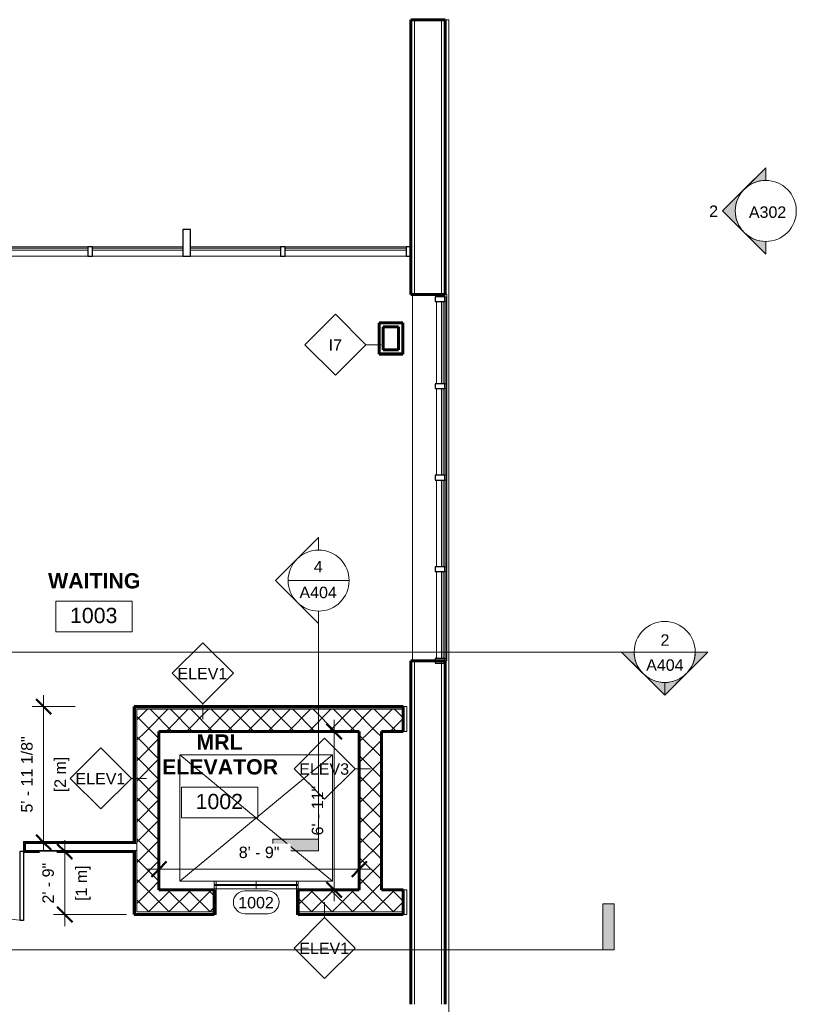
# Model space of a CAD drawing. Header units: inches. Extents: x -1969 to 2015, y -1363 to 1657.
# Tile 30 of 32: x 659 to 1066, y -187 to 329. Entities that reach past the tile are written whole.
import ezdxf

# ---------------------------------------------------------------- set-up
doc = ezdxf.new("R2010")
doc.units = ezdxf.units.IN
doc.header["$MEASUREMENT"] = 0
for name, color, linetype, lineweight in [('A-ANNO-DIMS', 211, 'Continuous', 9), ('A-ANNO-DIMS-64', 211, 'Continuous', 9), ('A-AREA-IDEN', 2, 'Continuous', 9), ('A-DOOR', 31, 'Continuous', 18), ('A-DOOR-IDEN', 31, 'Continuous', 9), ('A-GLAZ-CURT', 52, 'Continuous', 9), ('A-GLAZ-CWMG', 51, 'Continuous', 9), ('A-ROOF', 132, 'Continuous', 18), ('A-WALL', 113, 'Continuous', 18), ('A-WALL-IDEN', 211, 'Continuous', 9), ('A-WALL-PATT', 111, 'Continuous', 60), ('G-ANNO-SYMB', 111, 'Continuous', 9), ('I-WALL', 2, 'Continuous', 18)]:
    doc.layers.add(name, color=color, linetype=linetype, lineweight=lineweight)
doc.styles.add('Arial', font='arial.ttf', dxfattribs={"height": 6})
doc.styles.add('Arial_1', font='arial.ttf', dxfattribs={"height": 8})
doc.styles.add('Arial_B', font='arialbd.ttf', dxfattribs={"height": 8})
doc.dimstyles.new('Imperial_Metric', dxfattribs={"dimscale": 12, "dimtxt": 6.121556, "dimasz": 0.666667, "dimexe": 0.5, "dimexo": 0.333333, "dimgap": 0.333333, "dimtad": 1, "dimdec": 3, "dimrnd": 0.125, "dimzin": 3, "dimdsep": 46, "dimlunit": 4, "dimtxsty": 'Arial', "dimblk1": 'OBLIQUE', "dimblk2": 'OBLIQUE', "dimsah": 1, "dimcen": 0.09, "dimdle": 0.5, "dimazin": 0, "dimtfac": 1, "dimtdec": 4, "dimtix": 1, "dimtmove": 0, "dimatfit": 3, "dimfxl": 1, "dimtvp": 1, "dimtfill": 1, "dimfrac": 2, "dimtolj": 1, "dimtzin": 0, "dimarcsym": 2})
doc.dimstyles.new('Linear_-_3_32__Arial', dxfattribs={"dimscale": 12, "dimtxt": 6.121556, "dimasz": 0.666667, "dimexe": 0.5, "dimexo": 0.333333, "dimgap": 0.333333, "dimtad": 1, "dimdec": 3, "dimrnd": 0.125, "dimzin": 3, "dimdsep": 46, "dimlunit": 4, "dimtxsty": 'Arial', "dimblk1": 'OBLIQUE', "dimblk2": 'OBLIQUE', "dimsah": 1, "dimcen": 0.09, "dimdle": 0.5, "dimazin": 0, "dimtfac": 1, "dimtdec": 4, "dimtix": 1, "dimtmove": 0, "dimatfit": 3, "dimfxl": 1, "dimtvp": 1, "dimtfill": 1, "dimfrac": 2, "dimtolj": 1, "dimtzin": 0, "dimarcsym": 2})
pattern_1 = [(45, (0, 0), (-5.341485, 5.341485), []), (135, (0, 0), (-5.341485, -5.341485), [])]
pattern_2 = [(0, (0, 0), (20.48, 5.12), [0.845, -14.515, 0.845, -14.515, -81.92]), (0, (0, 0), (20.48, 5.12), [-30.72, 0.845, -29.875, 0.845, -14.515, -35.84]), (0, (0, 0), (20.48, 5.12), [-76.8, 0.845, -9.395, 0.845, -24.755]), (120, (7.68, 2.56), (-14.67405, 15.1762), [0.845, -14.515, 0.845, -14.515, -81.92]), (120, (7.68, 2.56), (-14.67405, 15.1762), [-30.72, 0.845, -29.875, 0.845, -14.515, -35.84]), (120, (7.68, 2.56), (-14.67405, 15.1762), [-76.8, 0.845, -9.395, 0.845, -24.755]), (240, (10.24, 12.8), (-5.80595, -20.2962), [0.845, -14.515, 0.845, -14.515, -81.92]), (240, (10.24, 12.8), (-5.80595, -20.2962), [-30.72, 0.845, -29.875, 0.845, -14.515, -35.84]), (240, (10.24, 12.8), (-5.80595, -20.2962), [-76.8, 0.845, -9.395, 0.845, -24.755])]

# ---------------------------------------------------------------- blocks, each defined once
blk = doc.blocks.new('Double-Glass-w-Panels-w-Metal-Frame - 72_ x 84_-223745-GROUND FLOOR')
at = {"layer": 'A-DOOR', "lineweight": 30}
for p, q in [((-36, 38.45), (-34, 38.45)), ((-36, 2.44), (-36, 38.44)), ((-34, 2.44), (-34, 38.38)), ((34, 38.38), (36, 38.38)), ((34, 2.44), (34, 38.38)), ((36, 2.44), (36, 38.44)), ((-36, 2.44), (-34, 2.44)), ((36, 2.44), (34, 2.44))]:
    blk.add_line(p, q, dxfattribs=at)
at = {"layer": 'A-DOOR'}
for p, q in [((-36, 2.94), (-38, 2.94)), ((-38, 2.94), (-38, 2.44)), ((-38, 2.44), (-36.5, 2.44)), ((-36.5, 2.44), (-36.5, -2.44)), ((-36, -2.94), (-36, 2.94)), ((38, 2.94), (36, 2.94)), ((36, 2.94), (36, -2.94)), ((36.5, -2.44), (36.5, 2.44)), ((36.5, 2.44), (38, 2.44)), ((38, 2.44), (38, 2.94)), ((-36.5, -2.44), (-38, -2.44)), ((-38, -2.44), (-38, -2.94)), ((-38, -2.94), (-36, -2.94)), ((36, -2.94), (38, -2.94)), ((38, -2.44), (36.5, -2.44)), ((38, -2.94), (38, -2.44))]:
    blk.add_line(p, q, dxfattribs=at)
at = {"layer": 'A-DOOR', "lineweight": 9}
for centre, start, end in [((-36, 2.44), 0, 90), ((36, 2.44), 93.1847, 180)]:
    blk.add_arc(centre, 36, start, end, dxfattribs=at)
blk = doc.blocks.new('Elevator_Door_CabCenter-Genericrfa - 42_ Opening-457039-GROUND FLOOR')
at = {"layer": 'A-DOOR', "lineweight": 9}
for p, q in [((40, 77.1875), (-40, 11)), ((-40, 77.1875), (40, 11)), ((-40, 11), (-40, 77.1875)), ((-40, 77.1875), (40, 77.1875)), ((40, 11), (40, 77.1875)), ((-40, 11), (-21, 11)), ((-21, 6.5), (-21, 11)), ((21, 11), (40, 11)), ((21, 6.5), (21, 11))]:
    blk.add_line(p, q, dxfattribs=at)
at = {"layer": 'A-DOOR'}
for p, q in [((0, 11), (-22, 11)), ((-22, 11), (-22, 9.25)), ((0, 11), (0, 9.25)), ((22, 11), (0, 11)), ((0, 9.25), (0, 11)), ((22, 9.25), (22, 11)), ((-22, 9.25), (0, 9.25)), ((0, 8.75), (-22, 8.75)), ((-22, 8.75), (-22, 7)), ((-21, 7), (-22, 7)), ((-22, 7), (-22, -6.5)), ((-22, 7), (0, 7)), ((-21, -6.5), (-21, 7)), ((0, 9.25), (22, 9.25)), ((0, 8.75), (0, 7)), ((22, 8.75), (0, 8.75)), ((0, 7), (0, 8.75)), ((0, 7), (22, 7)), ((22, 7), (21, 7)), ((21, 7), (21, -6.5)), ((22, 7), (22, 8.75)), ((22, -6.5), (22, 7)), ((-22, -6.5), (-21, -6.5)), ((21, -6.5), (22, -6.5))]:
    blk.add_line(p, q, dxfattribs=at)
blk = doc.blocks.new('System Panel - Glazed-540150-GROUND FLOOR')
at = {"layer": 'A-GLAZ-CURT', "lineweight": 18}
for p, q in [((23.625, 1.75), (-23.625, 1.75)), ((-23.625, 1.75), (-23.625, 0.75)), ((-23.625, 0.75), (23.625, 0.75)), ((23.625, 0.75), (23.625, 1.75))]:
    blk.add_line(p, q, dxfattribs=at)
blk = doc.blocks.new('System Panel - Glazed-540323-GROUND FLOOR')
at = {"layer": 'A-GLAZ-CURT', "lineweight": 18}
for p, q in [((30.69, 1.75), (-32.58, 1.75)), ((-32.58, 1.75), (-32.58, 0.75)), ((-32.58, 0.75), (30.69, 0.75)), ((30.69, 0.75), (30.69, 1.75))]:
    blk.add_line(p, q, dxfattribs=at)
blk = doc.blocks.new('Rectangular Mullion - 2_5_ x 5_ rectangular-540256-GROUND FLOOR')
at = {"layer": 'A-GLAZ-CWMG'}
for p, q in [((694.54, 209.66), (647.29, 209.66)), ((694.54, 204.66), (647.29, 204.66))]:
    blk.add_line(p, q, dxfattribs=at)
blk = doc.blocks.new('Rectangular Mullion - 2_5_ x 5_ rectangular-540204-GROUND FLOOR')
at = {"layer": 'A-GLAZ-CWMG'}
for p, q in [((540.54, -349.09), (540.54, -396.34)), ((545.54, -349.09), (545.54, -396.34))]:
    blk.add_line(p, q, dxfattribs=at)
blk = doc.blocks.new('Rectangular Mullion - 2_5_ x 5_ rectangular-540205-GROUND FLOOR')
at = {"layer": 'A-GLAZ-CWMG'}
for p, q in [((540.54, -297.84), (540.54, -345.09)), ((545.54, -297.84), (545.54, -345.09))]:
    blk.add_line(p, q, dxfattribs=at)
blk = doc.blocks.new('Rectangular Mullion - 2_5_ x 5_ rectangular-540315-GROUND FLOOR')
at = {"layer": 'A-GLAZ-CWMG'}
for p, q in [((861.31, 209.66), (798.04, 209.66)), ((861.31, 204.66), (798.04, 204.66))]:
    blk.add_line(p, q, dxfattribs=at)
blk = doc.blocks.new('Rectangular Mullion - 2_5_ x 5_ rectangular-530509-GROUND FLOOR')
at = {"layer": 'A-GLAZ-CWMG', "lineweight": 30}
for p, q in [((-1.25, 2.5), (1.25, 2.5)), ((-1.25, -2.5), (-1.25, 2.5)), ((1.25, 2.5), (1.25, -2.5)), ((1.25, -2.5), (-1.25, -2.5))]:
    blk.add_line(p, q, dxfattribs=at)
blk = doc.blocks.new('Rectangular Mullion - 4_ x 14_ rectangular-540206-GROUND FLOOR')
at = {"layer": 'A-GLAZ-CWMG', "lineweight": 30}
for p, q in [((-2, 2.5), (2, 2.5)), ((-2, -11.5), (-2, 2.5)), ((2, 2.5), (2, -11.5)), ((2, -11.5), (-2, -11.5))]:
    blk.add_line(p, q, dxfattribs=at)
blk = doc.blocks.new('Rectangular Mullion - 2_5_ x 5_ rectangular-538496-GROUND FLOOR')
at = {"layer": 'A-GLAZ-CWMG', "lineweight": 30}
for p, q in [((-1.25, 2.5), (1.25, 2.5)), ((-1.25, -2.5), (-1.25, 2.5)), ((1.25, 2.5), (1.25, -2.5)), ((1.25, -2.5), (-1.25, -2.5))]:
    blk.add_line(p, q, dxfattribs=at)
blk = doc.blocks.new('System Panel - Sloped Glazing Panel-534485-GROUND FLOOR')
at = {"layer": 'A-GLAZ-CURT', "lineweight": 18}
for p, q in [((880.85, -332.59), (879.85, -332.59)), ((879.85, -332.59), (879.85, -378.09)), ((880.85, -378.09), (880.85, -332.59)), ((879.85, -378.09), (880.85, -378.09))]:
    blk.add_line(p, q, dxfattribs=at)
at = {"layer": 'A-GLAZ-CURT'}
blk.add_line((881.62, -378.09), (881.62, -332.59), dxfattribs=at)
blk = doc.blocks.new('Rectangular Mullion - 2_5_ x 5_ rectangular-534472-GROUND FLOOR')
at = {"layer": 'A-GLAZ-CWMG'}
for p, q in [((882.37, -188.59), (882.47, -188.59)), ((882.37, -235.34), (882.37, -188.59)), ((882.47, -235.34), (882.47, -188.59)), ((877.37, -234.09), (877.37, -191.09))]:
    blk.add_line(p, q, dxfattribs=at)
blk = doc.blocks.new('Rectangular Mullion - 2_5_ x 5_ rectangular-534389-GROUND FLOOR')
at = {"layer": 'A-GLAZ-CWMG', "lineweight": 30}
for p, q in [((876.6, -378.09), (876.6, -380.59)), ((881.6, -378.09), (876.6, -378.09)), ((876.6, -380.59), (881.6, -380.59)), ((881.6, -380.59), (881.6, -378.09))]:
    blk.add_line(p, q, dxfattribs=at)
at = {"layer": 'A-GLAZ-CWMG'}
for p, q in [((881.6, -378.09), (882.37, -378.09)), ((882.37, -378.09), (882.37, -379.34))]:
    blk.add_line(p, q, dxfattribs=at)
blk = doc.blocks.new('Rectangular Mullion - 2_5_ x 5_ rectangular-530682-GROUND FLOOR')
at = {"layer": 'A-GLAZ-CWMG'}
for p, q in [((877.37, -378.09), (877.37, -332.59)), ((882.37, -379.34), (882.37, -331.34)), ((882.47, -379.34), (882.47, -331.34))]:
    blk.add_line(p, q, dxfattribs=at)
blk = doc.blocks.new('Rectangular Mullion - 2_5_ x 5_ rectangular-534394-GROUND FLOOR')
at = {"layer": 'A-GLAZ-CWMG'}
for p, q in [((882.37, -331.34), (882.37, -283.34)), ((882.47, -331.34), (882.47, -283.34)), ((877.37, -330.09), (877.37, -284.59))]:
    blk.add_line(p, q, dxfattribs=at)
blk = doc.blocks.new('Rectangular Mullion - 2_5_ x 5_ rectangular-534398-GROUND FLOOR')
at = {"layer": 'A-GLAZ-CWMG', "lineweight": 30}
for p, q in [((876.6, -188.59), (876.6, -191.09)), ((881.6, -188.59), (876.6, -188.59)), ((881.6, -191.09), (881.6, -188.59)), ((876.6, -191.09), (881.6, -191.09))]:
    blk.add_line(p, q, dxfattribs=at)
at = {"layer": 'A-GLAZ-CWMG'}
for p, q in [((882.37, -188.59), (881.6, -188.59)), ((882.37, -188.59), (882.37, -191.09)), ((882.37, -191.09), (881.6, -191.09))]:
    blk.add_line(p, q, dxfattribs=at)
blk = doc.blocks.new('Rectangular Mullion - 2_5_ x 5_ rectangular-534386-GROUND FLOOR')
at = {"layer": 'A-GLAZ-CWMG', "lineweight": 30}
for p, q in [((876.6, -330.09), (876.6, -332.59)), ((881.6, -330.09), (876.6, -330.09)), ((881.6, -332.59), (881.6, -330.09)), ((876.6, -332.59), (881.6, -332.59))]:
    blk.add_line(p, q, dxfattribs=at)
at = {"layer": 'A-GLAZ-CWMG'}
for p, q in [((882.37, -330.09), (881.6, -330.09)), ((882.37, -330.09), (882.37, -332.59)), ((882.37, -332.59), (881.6, -332.59))]:
    blk.add_line(p, q, dxfattribs=at)
blk = doc.blocks.new('System Panel - Sloped Glazing Panel-534487-GROUND FLOOR')
at = {"layer": 'A-GLAZ-CURT', "lineweight": 18}
for p, q in [((880.85, -191.09), (879.85, -191.09)), ((879.85, -191.09), (879.85, -234.09)), ((880.85, -234.09), (880.85, -191.09)), ((879.85, -234.09), (880.85, -234.09))]:
    blk.add_line(p, q, dxfattribs=at)
at = {"layer": 'A-GLAZ-CURT'}
blk.add_line((881.62, -234.09), (881.62, -191.09), dxfattribs=at)
blk = doc.blocks.new('Rectangular Mullion - 2_5_ x 5_ rectangular-563791-GROUND FLOOR')
at = {"layer": 'A-GLAZ-CWMG', "lineweight": 30}
for p, q in [((863.81, 209.66), (861.31, 209.66)), ((861.31, 209.66), (861.31, 204.66)), ((863.81, 204.66), (863.81, 209.66)), ((861.31, 204.66), (863.81, 204.66))]:
    blk.add_line(p, q, dxfattribs=at)
blk = doc.blocks.new('Elevation - Filled Arrow-152140-GROUND FLOOR')
at = {"layer": 'G-ANNO-SYMB'}
blk.add_circle((0, 0), 0.25, dxfattribs=at)
blk = doc.blocks.new('Elevation - Filled Arrow-151867-GROUND FLOOR')
at = {"layer": 'G-ANNO-SYMB'}
h = blk.add_hatch(color=256, dxfattribs=at)
edge = h.paths.add_edge_path()
edge.add_line((0, 0.3536), (0.1768, 0.1768))
edge.add_arc((0, 0), 0.25, 45, 135)
edge.add_line((-0.1768, 0.1768), (0, 0.3536))
h = blk.add_hatch(color=256, dxfattribs=at)
edge = h.paths.add_edge_path()
edge.add_line((-0.25, 0), (-0.3536, 0))
edge.add_line((-0.3536, 0), (-0.1768, 0.1768))
edge.add_arc((0, 0), 0.25, 135, 180)
h = blk.add_hatch(color=256, dxfattribs=at)
edge = h.paths.add_edge_path()
edge.add_line((0.1768, 0.1768), (0.3536, 0))
edge.add_line((0.3536, 0), (0.25, 0))
edge.add_arc((0, 0), 0.25, 0, 45)
for p, q in [((0, 0.3536), (-0.3536, 0)), ((0, 0.3536), (-0.1768, 0.1768)), ((0.3536, 0), (0, 0.3536)), ((0.1768, 0.1768), (0, 0.3536)), ((-0.1768, 0.1768), (-0.3536, 0)), ((0.3536, 0), (0.1768, 0.1768)), ((0.3536, 0), (0.25, 0)), ((0.25, 0), (0.3536, 0)), ((-0.3536, 0), (-0.25, 0)), ((-0.3536, 0), (-0.25, 0))]:
    blk.add_line(p, q, dxfattribs=at)
for start, end in [(45, 135), (135, 180), (0, 45)]:
    blk.add_arc((0, 0), 0.25, start, end, dxfattribs=at)
blk = doc.blocks.new('DIMBLOCK10-GROUND FLOOR')
at = {"layer": 'A-ANNO-DIMS-64', "lineweight": 50}
for p, q in [((823.66, -44.34), (819.66, -40.34)), ((823.66, -44.34), (827.66, -48.34)), ((823.66, -127.34), (819.66, -123.34)), ((823.66, -127.34), (827.66, -131.34))]:
    blk.add_line(p, q, dxfattribs=at)
at = {"layer": 'A-ANNO-DIMS-64'}
for p, q in [((823.66, -133.34), (823.66, -38.34)), ((822.01, -44.34), (829.66, -44.34)), ((823.66, -44.34), (822.01, -44.34)), ((822.01, -127.34), (829.66, -127.34)), ((823.66, -127.34), (822.01, -127.34))]:
    blk.add_line(p, q, dxfattribs=at)
at = {"layer": 'A-ANNO-DIMS-64', "color": 0, "insert": (811.87, -98.83), "char_height": 6, "width": 31.1917, "attachment_point": 1, "rotation": 90, "line_spacing_factor": 0.941778, "style": 'Arial', "bg_fill": 3, "box_fill_scale": 1.25, "bg_fill_color": 256, "bg_fill_true_color": 13158600, "bg_fill_transparency": 0}
blk.add_mtext('6\' - 11"', dxfattribs=at)
blk = doc.blocks.new('_Oblique')
at = {"color": 0, "linetype": 'ByBlock', "lineweight": -2}
blk.add_line((-0.5, -0.5), (0.5, 0.5), dxfattribs=at)
blk = doc.blocks.new('Room Tag - Room Tag-84095-GROUND FLOOR')
at = {"layer": 'A-AREA-IDEN'}
for p, q in [((-0.3125, -0.0625), (-0.3125, -0.3125)), ((-0.3125, -0.0625), (0.3125, -0.0625)), ((0.3125, -0.0625), (0.3125, -0.3125)), ((-0.3125, -0.3125), (0.3125, -0.3125))]:
    blk.add_line(p, q, dxfattribs=at)
blk = doc.blocks.new('DIMBLOCK23-GROUND FLOOR')
at = {"layer": 'A-ANNO-DIMS-64'}
for p, q in [((671.35, -25.34), (671.35, -108.46)), ((687.82, -31.34), (665.35, -31.34)), ((671.35, -31.34), (687.82, -31.34)), ((673.01, -102.46), (665.35, -102.46)), ((671.35, -102.46), (673.01, -102.46))]:
    blk.add_line(p, q, dxfattribs=at)
at = {"layer": 'A-ANNO-DIMS-64', "lineweight": 50}
for p, q in [((671.35, -31.34), (667.35, -27.34)), ((671.35, -31.34), (675.35, -35.34)), ((671.35, -102.46), (667.35, -98.46)), ((671.35, -102.46), (675.35, -106.46))]:
    blk.add_line(p, q, dxfattribs=at)
at = {"layer": 'A-ANNO-DIMS-64', "color": 0, "char_height": 6, "attachment_point": 1, "rotation": 90, "line_spacing_factor": 0.941778, "style": 'Arial', "bg_fill": 3, "box_fill_scale": 1.25, "bg_fill_color": 256, "bg_fill_true_color": 13158600, "bg_fill_transparency": 0}
for s, insert, width in [('5\' - 11 1/8"', (659.56, -86.86), 47.9177), ('[2 m]', (676.98, -76.22), 22.3766)]:
    blk.add_mtext(s, dxfattribs=dict(at, insert=insert, width=width))
blk = doc.blocks.new('DIMBLOCK24-GROUND FLOOR')
at = {"layer": 'A-ANNO-DIMS-64'}
for p, q in [((682.48, -146.34), (682.48, -101.34)), ((680.82, -107.34), (688.48, -107.34)), ((682.48, -107.34), (680.82, -107.34)), ((714.82, -140.34), (676.48, -140.34)), ((682.48, -140.34), (714.82, -140.34))]:
    blk.add_line(p, q, dxfattribs=at)
at = {"layer": 'A-ANNO-DIMS-64', "lineweight": 50}
for p, q in [((682.48, -107.34), (678.48, -103.34)), ((682.48, -107.34), (686.48, -111.34)), ((682.48, -140.34), (678.48, -136.34)), ((682.48, -140.34), (686.48, -144.34))]:
    blk.add_line(p, q, dxfattribs=at)
at = {"layer": 'A-ANNO-DIMS-64', "color": 0, "insert": (688.11, -133.16), "char_height": 6, "width": 22.3766, "attachment_point": 1, "rotation": 90, "line_spacing_factor": 0.941778, "style": 'Arial', "bg_fill": 3, "box_fill_scale": 1.25, "bg_fill_color": 256, "bg_fill_true_color": 13158600, "bg_fill_transparency": 0}
blk.add_mtext('[1 m]', dxfattribs=at)
at = {"layer": 'A-ANNO-DIMS-64', "color": 0, "insert": (670.69, -134.53), "char_height": 6, "width": 25.654, "attachment_point": 1, "rotation": 90, "line_spacing_factor": 0.941778, "style": 'Arial', "bg_fill": 3, "box_fill_scale": 1.25, "bg_fill_color": 256, "bg_fill_true_color": 13158600, "bg_fill_transparency": 0}
blk.add_mtext('2\' - 9"', dxfattribs=at)
blk = doc.blocks.new('Section - 3_32_ x 3_8_-54337-GROUND FLOOR')
at = {"layer": 'G-ANNO-SYMB'}
blk.add_hatch(color=256, dxfattribs=at).paths.add_polyline_path([(0, 0.375), (0, 0), (-0.09375, 0), (-0.09375, 0.375)])
for p, q in [((0, 0.375), (-0.09375, 0.375)), ((-0.09375, 0.375), (-0.09375, 0)), ((0, 0), (0, 0.375)), ((-0.09375, 0), (0, 0))]:
    blk.add_line(p, q, dxfattribs=at)
blk = doc.blocks.new('Section - Section Head - Filled-22785-GROUND FLOOR')
at = {"layer": 'G-ANNO-SYMB'}
h = blk.add_hatch(color=256, dxfattribs=at)
edge = h.paths.add_edge_path()
edge.add_line((-0.4268, 0.1768), (-0.25, 0.3536))
edge.add_line((-0.25, 0.3536), (-0.25, 0.25))
edge.add_arc((-0.25, 0), 0.25, 90, 135)
h = blk.add_hatch(color=256, dxfattribs=at)
edge = h.paths.add_edge_path()
edge.add_arc((-0.25, 0), 0.25, 45, 90)
edge.add_line((-0.25, 0.25), (-0.25, 0.3536))
edge.add_line((-0.25, 0.3536), (-0.0732, 0.1768))
h = blk.add_hatch(color=256, dxfattribs=at)
edge = h.paths.add_edge_path()
edge.add_arc((-0.25, 0), 0.2503, 137.9216, 180)
edge.add_line((-0.5003, 0), (-0.6036, 0))
edge.add_line((-0.6036, 0), (-0.4358, 0.1678))
h = blk.add_hatch(color=256, dxfattribs=at)
edge = h.paths.add_edge_path()
edge.add_line((-0.0642, 0.1678), (0.1036, 0))
edge.add_line((0.1036, 0), (0.0003, 0))
edge.add_arc((-0.25, 0), 0.2503, 0, 42.0784)
for p, q in [((-0.25, 0.3536), (-0.6036, 0)), ((-0.25, 0.3536), (-0.4268, 0.1768)), ((-0.25, 0.3536), (0.1036, 0)), ((-0.25, 0.25), (-0.25, 0.3536)), ((-0.0732, 0.1768), (-0.25, 0.3536)), ((-0.25, 0.3536), (-0.25, 0.25)), ((-0.4358, 0.1678), (-0.6036, 0)), ((0.1036, 0), (-0.0642, 0.1678)), ((-0.6036, 0), (-0.5003, 0)), ((0.0003, 0), (0.1036, 0)), ((-0.5, 0), (-0.6036, 0)), ((0, 0), (0.1036, 0))]:
    blk.add_line(p, q, dxfattribs=at)
for radius, start, end in [(0.25, 360, 180), (0.25, 90, 135), (0.25, 45, 90), (0.2503, 137.9216, 180), (0.2503, 0, 42.0784), (0.25, 180, 360)]:
    blk.add_arc((-0.25, 0), radius, start, end, dxfattribs=at)
blk = doc.blocks.new('Section - Section Head - Open-55466-GROUND FLOOR')
at = {"layer": 'G-ANNO-SYMB'}
for p, q in [((-0.6032, 0), (-0.2508, 0.3524)), ((0.1017, 0), (-0.2508, 0.3524)), ((-0.5, 0), (-0.6032, 0)), ((0, 0), (0.1017, 0))]:
    blk.add_line(p, q, dxfattribs=at)
for start, end in [(360, 180), (180, 0)]:
    blk.add_arc((-0.25, 0), 0.25, start, end, dxfattribs=at)
blk = doc.blocks.new('Door Tag - Door Tag-41184-GROUND FLOOR')
at = {"layer": 'A-DOOR-IDEN'}
for p, q in [((-0.09375, 0.09375), (0.09375, 0.09375)), ((-0.09375, -0.09375), (0.09375, -0.09375))]:
    blk.add_line(p, q, dxfattribs=at)
for centre, start, end in [((-0.09375, 0), 90, 270), ((0.09375, 0), 270, 90)]:
    blk.add_arc(centre, 0.09375, start, end, dxfattribs=at)
blk = doc.blocks.new('DIMBLOCK28-GROUND FLOOR')
at = {"layer": 'A-ANNO-DIMS-64', "lineweight": 50}
for p, q in [((731.82, -116.49), (735.82, -112.49)), ((836.82, -116.49), (840.82, -112.49)), ((731.82, -116.49), (727.82, -120.49)), ((836.82, -116.49), (832.82, -120.49))]:
    blk.add_line(p, q, dxfattribs=at)
at = {"layer": 'A-ANNO-DIMS-64'}
for p, q in [((725.82, -116.49), (842.82, -116.49)), ((731.82, -114.83), (731.82, -122.49)), ((731.82, -116.49), (731.82, -114.83)), ((836.82, -114.83), (836.82, -122.49)), ((836.82, -116.49), (836.82, -114.83))]:
    blk.add_line(p, q, dxfattribs=at)
at = {"layer": 'A-ANNO-DIMS-64', "color": 0, "insert": (773.63, -104.7), "char_height": 6, "width": 25.654, "attachment_point": 1, "line_spacing_factor": 0.941778, "style": 'Arial', "bg_fill": 3, "box_fill_scale": 1.25, "bg_fill_color": 256, "bg_fill_true_color": 13158600, "bg_fill_transparency": 0}
blk.add_mtext('8\' - 9"', dxfattribs=at)
blk = doc.blocks.new('Wall Tag - 1_2_-62628-GROUND FLOOR')
at = {"layer": 'A-WALL-IDEN'}
for p, q in [((-0.25, 0), (0, 0.25)), ((0, 0.25), (0.25, 0)), ((-0.25, 0), (0, -0.25)), ((0, -0.25), (0.25, 0))]:
    blk.add_line(p, q, dxfattribs=at)

msp = doc.modelspace()

# ---------------------------------------------------------------- hatches: boundary and pattern name
at = {"layer": 'A-WALL-PATT', "lineweight": 9}
h = msp.add_hatch(dxfattribs=at)
h.set_pattern_fill('FP_1', color=256, style=0, pattern_type=2)
h.set_pattern_definition(pattern_2)
h.paths.add_polyline_path([(847.1606, 153.4435), (847.7856, 153.4435), (847.7856, 169.8849), (847.1606, 169.8849)])
h = msp.add_hatch(dxfattribs=at)
h.set_pattern_fill('FP_1', color=256, style=0, pattern_type=2)
h.set_pattern_definition(pattern_2)
h.paths.add_polyline_path([(849.4106, 153.4435), (859.6645, 153.4435), (859.6645, 154.0685), (847.7856, 154.0685), (847.7856, 153.4435)])
h = msp.add_hatch(dxfattribs=at)
h.set_pattern_fill('FP_4', color=256, style=0, pattern_type=2)
h.set_pattern_definition(pattern_1)
h.paths.add_polyline_path([(859.8062, -44.3358), (859.8062, -32.7108), (720.1919, -32.7108), (720.1919, -44.3358), (848.4419, -44.3358)])
h = msp.add_hatch(dxfattribs=at)
h.set_pattern_fill('FP_4', color=256, style=0, pattern_type=2)
h.set_pattern_definition(pattern_1)
h.paths.add_polyline_path([(731.8169, -127.3358), (731.8169, -44.3358), (720.1919, -44.3358), (720.1919, -127.3358)])
h = msp.add_hatch(dxfattribs=at)
h.set_pattern_fill('FP_4', color=256, style=0, pattern_type=2)
h.set_pattern_definition(pattern_1)
h.paths.add_polyline_path([(836.8169, -127.3358), (848.4419, -127.3358), (848.4419, -44.3358), (836.8169, -44.3358), (836.8169, -60.4383)])
h = msp.add_hatch(dxfattribs=at)
h.set_pattern_fill('FP_1', color=256, style=0, pattern_type=2)
h.set_pattern_definition(pattern_2)
h.paths.add_polyline_path([(661.2876, -103.0858), (718.8169, -103.0858), (718.8169, -102.4608), (661.2876, -102.4608)])
h.paths.add_polyline_path([(588.2876, -103.0858), (588.2876, -102.4608), (545.5376, -102.4608), (545.5376, -103.0858), (571.1528, -103.0858)])
h = msp.add_hatch(dxfattribs=at)
h.set_pattern_fill('FP_1', color=256, style=0, pattern_type=2)
h.set_pattern_definition(pattern_2)
h.paths.add_polyline_path([(708.1028, -107.3358), (718.8169, -107.3358), (718.8169, -106.7108), (661.2876, -106.7108), (661.2876, -107.3358)])
h.paths.add_polyline_path([(545.5376, -107.3358), (588.2876, -107.3358), (588.2876, -106.7108), (544.9126, -106.7108), (544.9126, -107.3358)])
h = msp.add_hatch(dxfattribs=at)
h.set_pattern_fill('FP_4', color=256, style=0, pattern_type=2)
h.set_pattern_definition(pattern_1)
h.paths.add_polyline_path([(760.8169, -138.9608), (760.8169, -127.3358), (720.1919, -127.3358), (720.1919, -138.9608)])
h.paths.add_polyline_path([(804.8169, -138.9608), (859.8062, -138.9608), (859.8062, -127.3358), (804.8169, -127.3358)])

# ---------------------------------------------------------------- linework, layer by layer
at = {"layer": 'A-ROOF', "lineweight": 60}
for p, q in [((881.8253, 328.6642), (863.8097, 328.6642)), ((863.8097, 328.6642), (863.8097, 184.6642)), ((881.8253, 328.6642), (881.8253, 184.6642)), ((881.8253, 184.6642), (863.8097, 184.6642)), ((863.8097, -187.3358), (863.8097, -7.3358)), ((881.8253, -7.3358), (863.8097, -7.3358)), ((881.8253, -187.3358), (881.8253, -7.3358))]:
    msp.add_line(p, q, dxfattribs=at)
at = {"layer": 'A-ROOF'}
for p, q in [((865.8114, 328.6642), (865.8114, 184.6642)), ((879.8236, 328.6642), (879.8236, 184.6642)), ((881.8253, 328.6642), (883.8247, 328.6642)), ((883.8247, -523.3358), (883.8247, 328.6642)), ((864.7109, -7.3358), (864.7109, 184.6642)), ((881.8253, 184.6642), (882.6953, 184.6642)), ((882.6953, 184.6642), (882.6953, -7.3358)), ((865.8114, -7.3358), (865.8114, -187.3358)), ((879.8236, -7.3358), (879.8236, -187.3358)), ((882.6953, -7.3358), (881.8253, -7.3358))]:
    msp.add_line(p, q, dxfattribs=at)
at = {"layer": 'A-WALL'}
for p, q in [((847.7856, 154.0685), (847.7856, 169.2599)), ((847.7856, 169.2599), (859.0395, 169.2599)), ((859.0395, 169.2599), (859.0395, 154.0685)), ((859.0395, 154.0685), (847.7856, 154.0685)), ((719.4419, -31.9608), (719.4419, -103.0858)), ((859.8062, -31.9608), (719.4419, -31.9608)), ((720.1919, -32.7108), (720.1919, -138.9608)), ((859.8062, -32.7108), (720.1919, -32.7108)), ((859.8062, -31.3358), (861.8056, -31.3358)), ((861.8056, -31.3358), (861.8056, -44.3358)), ((861.8056, -44.3358), (859.8062, -44.3358)), ((661.2876, -103.0858), (720.1919, -103.0858)), ((718.8169, -103.0858), (718.8169, -102.4608)), ((661.2876, -106.7108), (720.1919, -106.7108)), ((718.8169, -107.3358), (718.8169, -106.7108)), ((719.4419, -106.7108), (719.4419, -139.7108)), ((859.8062, -127.3358), (861.8056, -127.3358)), ((861.8056, -127.3358), (861.8056, -140.3358)), ((720.1919, -138.9608), (760.8169, -138.9608)), ((804.8169, -138.9608), (859.8062, -138.9608)), ((719.4419, -139.7108), (760.8169, -139.7108)), ((804.8169, -139.7108), (859.8062, -139.7108)), ((861.8056, -140.3358), (859.8062, -140.3358))]:
    msp.add_line(p, q, dxfattribs=at)
at = {"layer": 'A-WALL', "lineweight": 60}
for p, q in [((718.8169, -31.3358), (718.8169, -102.4608)), ((859.8062, -31.3358), (718.8169, -31.3358)), ((859.8062, -44.3358), (859.8062, -31.3358)), ((731.8169, -127.3358), (731.8169, -44.3358)), ((731.8169, -44.3358), (836.8169, -44.3358)), ((836.8169, -44.3358), (836.8169, -127.3358)), ((848.4419, -44.3358), (859.8062, -44.3358)), ((848.4419, -127.3358), (848.4419, -44.3358)), ((718.8169, -107.3358), (718.8169, -140.3358)), ((760.8169, -127.3358), (731.8169, -127.3358)), ((760.8169, -140.3358), (760.8169, -127.3358)), ((836.8169, -127.3358), (804.8169, -127.3358)), ((804.8169, -127.3358), (804.8169, -140.3358)), ((859.8062, -127.3358), (848.4419, -127.3358)), ((859.8062, -140.3358), (859.8062, -127.3358)), ((718.8169, -140.3358), (760.8169, -140.3358)), ((804.8169, -140.3358), (859.8062, -140.3358))]:
    msp.add_line(p, q, dxfattribs=at)
at = {"layer": 'A-WALL-IDEN'}
for p, q in [((848.2856, 158.2981), (840.2856, 158.2981)), ((754.7839, -37.8358), (754.7839, -29.8358)), ((842.6294, -63.8615), (834.6294, -63.8615)), ((725.3169, -68.9233), (717.3169, -68.9233))]:
    msp.add_line(p, q, dxfattribs=at)
at = {"layer": 'G-ANNO-SYMB'}
for p, q in [((799.483, 34.7297), (831.483, 34.7297)), ((394.1402, -2.7198), (980.923, -2.7198)), ((980.923, -2.7198), (1012.923, -2.7198)), ((-923.3546, -158.7257), (964.4889, -158.7257))]:
    msp.add_line(p, q, dxfattribs=at)
at = {"layer": 'I-WALL', "lineweight": 60}
for p, q in [((847.1606, 169.8849), (847.1606, 153.4435)), ((859.6645, 169.8849), (847.1606, 169.8849)), ((849.4106, 155.6935), (849.4106, 167.6349)), ((849.4106, 167.6349), (857.4145, 167.6349)), ((857.4145, 167.6349), (857.4145, 155.6935)), ((859.6645, 153.4435), (859.6645, 169.8849)), ((857.4145, 155.6935), (849.4106, 155.6935)), ((847.1606, 153.4435), (859.6645, 153.4435)), ((718.8169, -102.4608), (661.2876, -102.4608)), ((661.2876, -102.4608), (661.2876, -107.3358)), ((661.2876, -107.3358), (718.8169, -107.3358))]:
    msp.add_line(p, q, dxfattribs=at)

# ---------------------------------------------------------------- block references
at = {"layer": 'A-AREA-IDEN', "xscale": 63.99999999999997, "yscale": 63.99999999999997, "zscale": 63.99999999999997}
for p in [(697.7671, 27.8962), (763.5951, -69.6003)]:
    msp.add_blockref('Room Tag - Room Tag-84095-GROUND FLOOR', p, dxfattribs=at)
at = {"layer": 'A-DOOR'}
msp.add_blockref('Elevator_Door_CabCenter-Genericrfa - 42_ Opening-457039-GROUND FLOOR', (782.8169, -133.8358), dxfattribs=at)
at = {"layer": 'A-DOOR', "rotation": 180}
msp.add_blockref('Double-Glass-w-Panels-w-Metal-Frame - 72_ x 84_-223745-GROUND FLOOR', (624.7876, -104.8983), dxfattribs=at)
at = {"layer": 'A-DOOR-IDEN', "xscale": 63.99999999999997, "yscale": 63.99999999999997, "zscale": 63.99999999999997}
msp.add_blockref('Door Tag - Door Tag-41184-GROUND FLOOR', (782.8169, -133.8358), dxfattribs=at)
at = {"layer": 'A-GLAZ-CURT'}
for name, p in [('System Panel - Glazed-540150-GROUND FLOOR', (670.9126, 207.1642)), ('System Panel - Glazed-540150-GROUND FLOOR', (720.6626, 207.1642)), ('System Panel - Glazed-540150-GROUND FLOOR', (771.9126, 207.1642)), ('System Panel - Glazed-540323-GROUND FLOOR', (830.6202, 207.1642)), ('System Panel - Sloped Glazing Panel-534487-GROUND FLOOR', (0, 372)), ('System Panel - Sloped Glazing Panel-534485-GROUND FLOOR', (0, 468)), ('System Panel - Sloped Glazing Panel-534485-GROUND FLOOR', (0, 420)), ('System Panel - Sloped Glazing Panel-534485-GROUND FLOOR', (0, 372))]:
    msp.add_blockref(name, p, dxfattribs=at)
at = {"layer": 'A-GLAZ-CWMG', "extrusion": (0, 0, -1), "rotation": 180}
for name, p in [('Rectangular Mullion - 4_ x 14_ rectangular-540206-GROUND FLOOR', (-746.2876, 207.1642)), ('Rectangular Mullion - 2_5_ x 5_ rectangular-530509-GROUND FLOOR', (-695.7876, 207.1642)), ('Rectangular Mullion - 2_5_ x 5_ rectangular-538496-GROUND FLOOR', (-796.7876, 207.1642))]:
    msp.add_blockref(name, p, dxfattribs=at)
at = {"layer": 'A-GLAZ-CWMG'}
for name, p in [('Rectangular Mullion - 2_5_ x 5_ rectangular-540256-GROUND FLOOR', (0, 0)), ('Rectangular Mullion - 2_5_ x 5_ rectangular-540315-GROUND FLOOR', (0, 0)), ('Rectangular Mullion - 2_5_ x 5_ rectangular-563791-GROUND FLOOR', (0, 0)), ('Rectangular Mullion - 2_5_ x 5_ rectangular-534398-GROUND FLOOR', (0, 372)), ('Rectangular Mullion - 2_5_ x 5_ rectangular-534472-GROUND FLOOR', (0, 372)), ('Rectangular Mullion - 2_5_ x 5_ rectangular-534386-GROUND FLOOR', (0, 468)), ('Rectangular Mullion - 2_5_ x 5_ rectangular-534394-GROUND FLOOR', (0, 420)), ('Rectangular Mullion - 2_5_ x 5_ rectangular-534386-GROUND FLOOR', (0, 420)), ('Rectangular Mullion - 2_5_ x 5_ rectangular-534394-GROUND FLOOR', (0, 372)), ('Rectangular Mullion - 2_5_ x 5_ rectangular-534386-GROUND FLOOR', (0, 372)), ('Rectangular Mullion - 2_5_ x 5_ rectangular-530682-GROUND FLOOR', (0, 372)), ('Rectangular Mullion - 2_5_ x 5_ rectangular-534389-GROUND FLOOR', (0, 372))]:
    msp.add_blockref(name, p, dxfattribs=at)
at = {"layer": 'A-GLAZ-CWMG', "rotation": 269.9999999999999}
for name in ['Rectangular Mullion - 2_5_ x 5_ rectangular-540204-GROUND FLOOR', 'Rectangular Mullion - 2_5_ x 5_ rectangular-540205-GROUND FLOOR']:
    msp.add_blockref(name, (1093.3734, 750.2017), dxfattribs=at)
at = {"layer": 'A-WALL-IDEN', "xscale": 63.99999999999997, "yscale": 63.99999999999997, "zscale": 63.99999999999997}
for p in [(824.2856, 158.2981), (754.7839, -13.8358), (818.659, -157.8358)]:
    msp.add_blockref('Wall Tag - 1_2_-62628-GROUND FLOOR', p, dxfattribs=at)
at = {"layer": 'G-ANNO-SYMB', "xscale": 63.99999999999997, "yscale": 63.99999999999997, "zscale": 63.99999999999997}
for name, p, rotation in [('Elevation - Filled Arrow-151867-GROUND FLOOR', (1049.9051, 228.4478), 90), ('Section - Section Head - Filled-22785-GROUND FLOOR', (980.923, -2.7198), 180)]:
    msp.add_blockref(name, p, dxfattribs=dict(at, rotation=rotation))
msp.add_blockref('Elevation - Filled Arrow-152140-GROUND FLOOR', (1049.9051, 228.4478), dxfattribs=at)
at = {"layer": 'G-ANNO-SYMB', "extrusion": (0, 0, -1), "xscale": 63.99999999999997, "yscale": 63.99999999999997, "zscale": 63.99999999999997, "rotation": 270.0000000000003}
msp.add_blockref('Section - Section Head - Open-55466-GROUND FLOOR', (-815.483, 18.7297), dxfattribs=at)
at = {"layer": 'G-ANNO-SYMB', "extrusion": (0, 0, -1), "xscale": 63.99999999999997, "yscale": 63.99999999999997, "zscale": 63.99999999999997}
msp.add_blockref('Section - 3_32_ x 3_8_-54337-GROUND FLOOR', (-964.4889, -158.7257), dxfattribs=at)

# ---------------------------------------------------------------- texts
at = {"layer": 'A-AREA-IDEN', "char_height": 8, "attachment_point": 1, "style": 'Arial_B'}
for s, insert, width in [('WAITING', (673.686, 38.6126), 58.176), ('MRL', (751.429, -45.8824), 29.492), ('ELEVATOR', (733.429, -58.8824), 72.922)]:
    msp.add_mtext(s, dxfattribs=dict(at, insert=insert, width=width))
at = {"layer": 'A-AREA-IDEN', "lineweight": 20, "char_height": 8, "width": 29.896, "attachment_point": 1, "style": 'Arial_1'}
for s, insert in [('1003', (685.1615, 20.4455)), ('1002', (750.9895, -77.051))]:
    msp.add_mtext(s, dxfattribs=dict(at, insert=insert))
at = {"layer": 'A-DOOR-IDEN', "insert": (773.3657, -131.0732), "char_height": 6, "width": 22.624, "attachment_point": 1, "style": 'Arial'}
msp.add_mtext('1002', dxfattribs=at)
at = {"layer": 'A-WALL-IDEN', "char_height": 6, "attachment_point": 1, "style": 'Arial'}
for s, insert, width in [('I7', (820.764, 161.1294), 8.282), ('ELEV1', (741.5111, -11.0046), 31.916), ('ELEV1', (805.3863, -155.0046), 31.916)]:
    msp.add_mtext(s, dxfattribs=dict(at, insert=insert, width=width))
at = {"layer": 'G-ANNO-SYMB', "char_height": 6, "attachment_point": 1, "style": 'Arial'}
for s, insert, width in [('2', (1020.2042, 231.2976), 5.656), ('A302', (1041.0552, 230.8164), 23.836), ('4', (812.9599, 45.031), 5.656), ('A404', (805.4638, 31.5192), 23.836), ('2', (994.709, 6.5526), 5.656), ('A404', (987.213, -6.5382), 23.836)]:
    msp.add_mtext(s, dxfattribs=dict(at, insert=insert, width=width))

# ---------------------------------------------------------------- next in the draw order: dimensions: what is measured, and where the dimension line sits
at = {"layer": 'A-ANNO-DIMS'}
for base, p1, p2, dimstyle, override, picture, middle in [((671.3521, -102.4608), (691.8206, -31.3358), (677.009, -102.4608), 'Imperial_Metric', {"dimpost": '<>\\X', "dimfxl": 72.650874}, 'DIMBLOCK23-GROUND FLOOR', (671.3521, -66.8983)), ((823.6634, -44.3358), (818.0065, -127.3358), (818.0065, -44.3358), 'Linear_-_3_32__Arial', {"dimpost": '<>', "dimfxl": 83}, 'DIMBLOCK10-GROUND FLOOR', (816.6, -85.8358))]:
    dim = msp.add_linear_dim(base=base, p1=p1, p2=p2, angle=90, dimstyle=dimstyle, override=override, dxfattribs=at)
    dim.commit()
    dim.dimension.update_dxf_attribs({"geometry": picture, "text_midpoint": middle})

# ---------------------------------------------------------------- next in the draw order: linework, layer by layer
at = {"layer": 'A-WALL-IDEN'}
msp.add_line((818.659, -133.8358), (818.659, -141.8358), dxfattribs=at)
at = {"layer": 'G-ANNO-SYMB'}
msp.add_line((815.483, 18.7297), (815.483, -100.8345), dxfattribs=at)

# ---------------------------------------------------------------- next in the draw order: block references
at = {"layer": 'A-WALL-IDEN', "xscale": 63.99999999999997, "yscale": 63.99999999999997, "zscale": 63.99999999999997}
for p in [(818.6294, -63.8615), (701.3169, -68.9233)]:
    msp.add_blockref('Wall Tag - 1_2_-62628-GROUND FLOOR', p, dxfattribs=at)
at = {"layer": 'G-ANNO-SYMB', "xscale": 63.99999999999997, "yscale": 63.99999999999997, "zscale": 63.99999999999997, "rotation": 89.99999999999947}
msp.add_blockref('Section - 3_32_ x 3_8_-54337-GROUND FLOOR', (815.483, -100.8345), dxfattribs=at)

# ---------------------------------------------------------------- next in the draw order: texts
at = {"layer": 'A-WALL-IDEN', "char_height": 6, "width": 31.916, "attachment_point": 1, "style": 'Arial'}
for s, insert in [('ELEV3', (805.3566, -61.0302)), ('ELEV1', (688.0441, -66.092))]:
    msp.add_mtext(s, dxfattribs=dict(at, insert=insert))

# ---------------------------------------------------------------- next in the draw order: dimensions: what is measured, and where the dimension line sits
at = {"layer": 'A-ANNO-DIMS'}
dim = msp.add_linear_dim(base=(682.4771, -107.3358), p1=(718.8169, -140.3358), p2=(676.8203, -107.3358), angle=90, dimstyle='Imperial_Metric', override={"dimpost": '<>\\X', "dimfxl": 53.410801}, dxfattribs=at)
dim.commit()
dim.dimension.update_dxf_attribs({"geometry": 'DIMBLOCK24-GROUND FLOOR', "text_midpoint": (682.4771, -123.8358)})

# ---------------------------------------------------------------- next in the draw order: dimensions: what is measured, and where the dimension line sits
dim = msp.add_linear_dim(base=(836.8169, -116.4855), p1=(731.8169, -110.8287), p2=(836.8169, -110.8287), dimstyle='Linear_-_3_32__Arial', override={"dimpost": '<>', "dimfxl": 105}, dxfattribs=at)
dim.commit()
dim.dimension.update_dxf_attribs({"geometry": 'DIMBLOCK28-GROUND FLOOR', "text_midpoint": (784.3169, -109.4221)})

doc.saveas('drawing.dxf')
